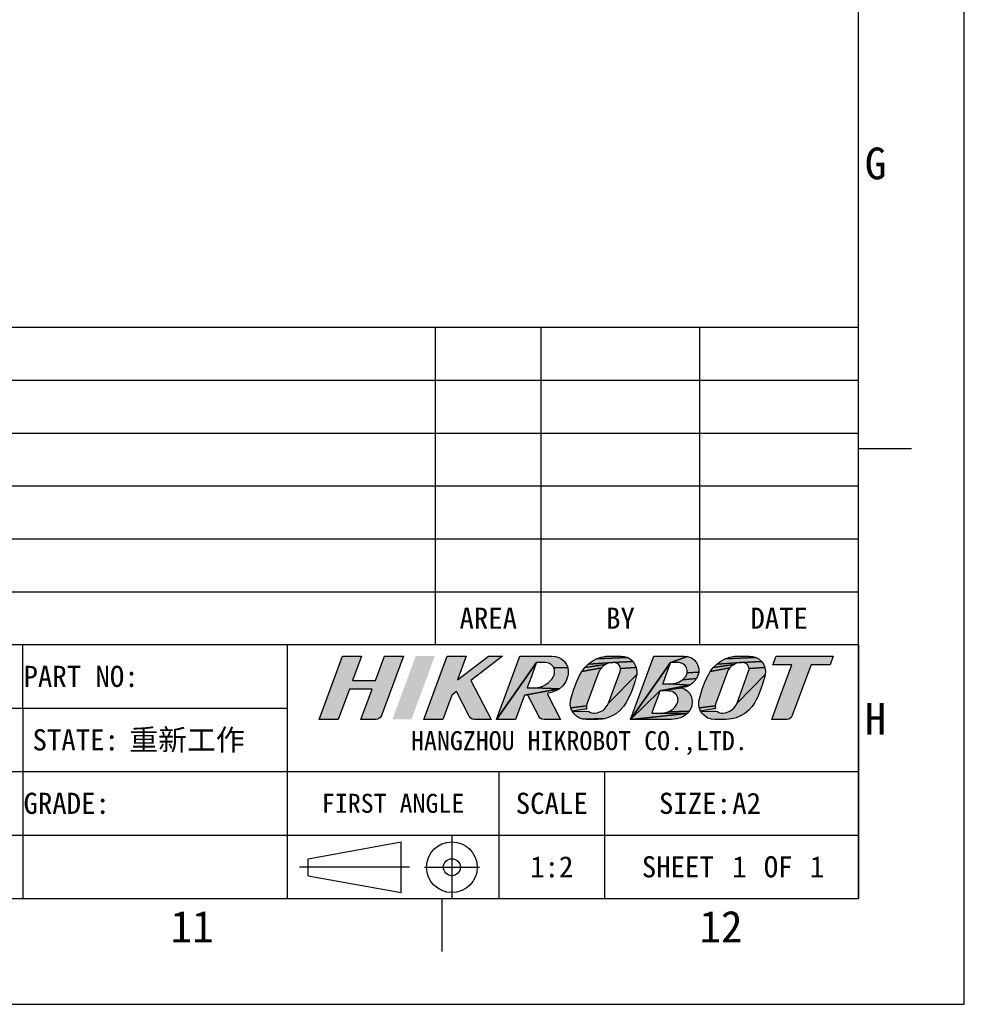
# Model space of a CAD drawing. Header units: millimetres. Extents: x 818 to 1412, y 141 to 561.
# Tile 67 of 86: x 1323 to 1412, y 141 to 234. Entities that reach past the tile are written whole.
import ezdxf
from ezdxf.enums import TextEntityAlignment as Align

# ---------------------------------------------------------------- set-up
doc = ezdxf.new("R2010")
doc.units = ezdxf.units.MM
doc.header["$LTSCALE"] = 61.468
doc.linetypes.add('CENTER', pattern=[0.6, 0.375, -0.075, 0.075, -0.075])
doc.layers.get('0').update_dxf_attribs({"linetype": 'CONTINUOUS'})
doc.layers.add('50_ALL_DETAILS', color=7, linetype='CONTINUOUS')
doc.styles.get("Standard").update_dxf_attribs({"font": 'simfang.ttf'})
doc.styles.add('TEXTSTYLE_2', font='simfang.ttf')
doc.styles.add('TEXTSTYLE_4', font='simfang.ttf')

# ---------------------------------------------------------------- blocks, each defined once
blk = doc.blocks.new('LOGO-R_BL0', base_point=(557.313, 29.925))
for color, points in [(1, [(536.178, 30.611), (538.323, 30.611), (539.174, 32.919), (540.975, 32.919), (538.9, 27.289), (538.9, 27.291), (538.897, 27.285), (538.785, 27.108), (538.752, 27.075), (538.574, 26.964), (538.372, 26.925), (536.964, 26.925), (538.021, 29.792), (535.876, 29.792), (534.819, 26.925), (533.018, 26.925), (535.228, 32.919), (537.029, 32.919)]), (1, [(549.262, 26.925), (547.703, 26.925), (547.503, 26.962), (547.482, 26.971), (547.31, 27.086), (547.192, 27.252), (545.997, 29.569), (545.548, 29.224), (544.7, 26.925), (542.899, 26.925), (545.109, 32.919), (546.91, 32.919), (546.079, 30.665), (549.015, 32.919), (550.359, 32.919), (547.359, 30.615)]), (8, [(553.556, 32.312), (549.77, 26.925), (551.98, 32.919), (552.229, 32.919), (552.418, 32.919), (554.099, 32.919), (554.882, 32.919), (555.041, 32.919), (555.365, 32.889), (555.677, 32.789), (555.678, 32.788), (555.96, 32.623), (556.198, 32.401), (556.382, 32.133), (556.505, 31.83), (555.196, 31.802), (555.119, 31.937), (555.02, 32.056), (554.9, 32.155), (554.856, 32.184), (554.716, 32.252), (554.567, 32.295), (554.413, 32.309), (554.143, 32.312), (554.064, 32.312)]), (8, [(562.177, 32.783), (562.452, 32.619), (562.684, 32.401), (560.777, 32.312), (558.452, 32.166), (558.832, 32.444), (559.236, 32.658), (562.151, 32.795)]), (8, [(561.528, 32.919), (561.845, 32.891), (562.151, 32.795), (559.236, 32.658), (559.673, 32.815), (559.693, 32.82), (560.125, 32.902), (560.355, 32.918), (560.47, 32.919), (560.585, 32.919)]), (8, [(566.452, 32.922), (567.536, 32.925), (567.841, 32.889), (566.223, 32.315), (562.437, 26.927), (564.646, 32.921), (566.091, 32.922), (566.275, 32.922)]), (8, [(566.223, 32.315), (567.841, 32.889), (568.133, 32.785), (568.205, 32.747), (568.456, 32.565), (568.659, 32.333), (568.806, 32.06), (568.82, 32.024), (568.894, 31.723), (568.898, 31.413), (567.793, 31.327), (567.806, 31.467), (567.803, 31.546), (567.778, 31.685), (567.73, 31.817), (567.66, 31.939), (567.568, 32.051), (567.458, 32.145), (567.334, 32.221), (567.238, 32.261), (567.098, 32.298), (566.954, 32.311), (566.684, 32.314), (566.591, 32.315), (566.407, 32.315)]), (8, [(574.326, 32.785), (574.601, 32.621), (574.834, 32.403), (572.927, 32.315), (570.602, 32.168), (570.982, 32.447), (571.385, 32.66), (574.3, 32.797)]), (8, [(573.677, 32.921), (573.995, 32.893), (574.3, 32.797), (571.385, 32.66), (571.822, 32.817), (571.837, 32.821), (572.274, 32.904), (572.504, 32.92), (572.619, 32.921), (572.735, 32.921)]), (8, [(576.21, 32.921), (578.009, 32.921), (581.608, 32.921), (581.306, 32.101), (579.508, 32.101), (579.389, 31.779), (577.737, 27.298), (577.735, 27.293), (577.64, 27.129), (577.494, 27.005), (577.398, 26.96), (577.211, 26.927), (577.203, 26.927), (575.799, 26.927), (576.543, 28.944), (577.707, 32.101), (575.907, 32.101)]), (8, [(553.141, 29.92), (553.327, 29.921), (553.358, 29.921), (555.721, 29.83), (552.418, 29.224), (551.571, 26.925), (549.77, 26.925), (553.556, 32.312), (553.5, 32.161), (553.443, 32.004), (553.07, 30.993), (552.861, 30.424), (552.747, 30.116), (552.675, 29.92), (552.944, 29.92)]), (8, [(556.505, 31.828), (556.558, 31.506), (556.54, 31.181), (556.518, 31.062), (556.401, 30.676), (556.321, 30.504), (556.228, 30.346), (556.003, 30.067), (555.721, 29.83), (553.358, 29.921), (553.572, 29.933), (553.814, 29.974), (554.048, 30.041), (554.269, 30.134), (554.477, 30.251), (554.505, 30.27), (554.693, 30.412), (554.86, 30.573), (555.005, 30.751), (555.125, 30.942), (555.22, 31.145), (555.26, 31.295), (555.273, 31.45), (555.271, 31.501), (555.247, 31.655), (555.196, 31.802), (556.505, 31.83)]), (8, [(559.542, 31.606), (559.425, 31.367), (558.325, 28.369), (558.289, 28.207), (556.793, 28.031), (556.743, 28.347), (556.762, 28.665), (556.808, 28.866), (556.837, 28.985), (557.075, 29.787), (557.362, 30.532), (557.625, 31.083), (557.833, 31.458), (559.694, 31.815)]), (8, [(559.878, 31.992), (559.694, 31.815), (557.833, 31.458), (558.118, 31.836), (560.09, 32.133)]), (8, [(560.328, 32.235), (560.09, 32.133), (558.118, 31.836), (558.452, 32.166), (560.777, 32.312), (560.587, 32.296)]), (8, [(562.995, 31.815), (563.045, 31.499), (563.027, 31.181), (560.363, 28.478), (561.463, 31.476), (561.499, 31.639), (561.499, 31.737), (562.987, 31.843)]), (8, [(560.873, 32.313), (560.777, 32.312), (562.684, 32.401), (562.865, 32.139), (562.987, 31.843), (561.499, 31.737), (561.464, 31.901), (561.387, 32.049), (561.274, 32.171), (561.131, 32.259), (561.039, 32.292)]), (8, [(565.806, 30.302), (565.899, 30.302), (566.178, 30.305), (568.049, 30.175), (565.23, 29.621), (562.437, 26.927), (566.223, 32.315), (566.109, 32.006), (565.527, 30.426), (565.482, 30.302), (565.622, 30.302)]), (8, [(571.691, 31.608), (571.575, 31.369), (570.475, 28.372), (570.439, 28.209), (568.943, 28.033), (568.893, 28.349), (568.912, 28.667), (568.957, 28.868), (568.987, 28.985), (569.224, 29.789), (569.512, 30.534), (569.775, 31.086), (569.983, 31.46), (571.843, 31.817)]), (8, [(572.027, 31.994), (571.843, 31.817), (569.983, 31.46), (570.267, 31.838), (572.24, 32.135)]), (8, [(572.478, 32.237), (572.24, 32.135), (570.267, 31.838), (570.602, 32.168), (572.927, 32.315), (572.737, 32.298)]), (8, [(575.145, 31.818), (575.195, 31.501), (575.176, 31.183), (572.513, 28.48), (573.613, 31.478), (573.649, 31.641), (573.649, 31.739), (575.137, 31.845)]), (8, [(573.023, 32.315), (572.927, 32.315), (574.834, 32.403), (575.015, 32.141), (575.137, 31.845), (573.649, 31.739), (573.614, 31.903), (573.537, 32.051), (573.424, 32.173), (573.343, 32.23), (573.188, 32.294)]), (8, [(562.044, 28.534), (561.783, 28.145), (561.47, 27.8), (561.109, 27.504), (560.709, 27.262), (560.277, 27.081), (560.035, 27.01), (557.943, 26.956), (557.637, 27.052), (557.612, 27.063), (557.337, 27.227), (557.104, 27.445), (556.923, 27.708), (558.512, 27.676), (558.654, 27.587), (558.744, 27.554), (558.91, 27.532), (559.01, 27.532), (559.28, 27.562), (559.459, 27.609), (559.697, 27.712), (559.91, 27.853), (560.094, 28.029), (560.246, 28.239), (560.363, 28.478), (563.027, 31.181), (562.981, 30.98), (562.848, 30.484), (562.776, 30.249), (562.499, 29.487), (562.285, 29.005), (562.166, 28.768)]), (8, [(568.632, 30.724), (568.551, 30.617), (568.299, 30.355), (568.049, 30.175), (566.178, 30.305), (566.213, 30.306), (566.459, 30.321), (566.562, 30.334), (566.756, 30.372), (566.878, 30.408), (567.05, 30.478), (567.213, 30.569), (567.366, 30.682), (567.37, 30.685), (568.683, 30.797)]), (8, [(568.894, 31.374), (568.821, 31.074), (568.683, 30.797), (567.37, 30.685), (567.507, 30.817), (567.632, 30.968), (567.697, 31.063), (567.757, 31.191), (567.793, 31.327), (568.898, 31.413)]), (8, [(574.194, 28.536), (573.932, 28.147), (573.619, 27.802), (573.258, 27.505), (572.857, 27.263), (572.426, 27.082), (572.185, 27.012), (571.751, 26.94), (571.501, 26.929), (570.41, 26.929), (570.093, 26.958), (569.788, 27.054), (569.762, 27.065), (569.487, 27.229), (569.254, 27.447), (569.073, 27.709), (570.661, 27.678), (570.804, 27.589), (570.894, 27.557), (571.06, 27.534), (571.16, 27.534), (571.43, 27.564), (571.608, 27.611), (571.846, 27.713), (572.059, 27.854), (572.243, 28.031), (572.396, 28.241), (572.513, 28.48), (575.176, 31.183), (575.13, 30.982), (574.998, 30.487), (574.929, 30.262), (574.649, 29.49), (574.434, 29.007), (574.316, 28.771)]), (8, [(554.59, 29.324), (555.828, 26.925), (554.27, 26.925), (554.075, 26.959), (554.069, 26.962), (553.897, 27.065), (553.774, 27.22), (553.763, 27.241), (553.452, 27.845), (552.741, 29.224), (552.708, 29.224), (552.418, 29.224), (555.721, 29.83), (555.373, 29.631), (554.944, 29.468), (554.565, 29.372)]), (8, [(567.356, 29.935), (567.288, 29.924), (567.285, 29.924), (565.23, 29.621), (568.049, 30.175), (567.724, 30.028)]), (8, [(565.23, 29.621), (567.285, 29.924), (567.569, 29.807), (567.804, 29.642), (568.015, 29.413), (568.17, 29.142), (568.255, 28.877), (568.287, 28.565), (568.249, 28.253), (568.199, 28.084), (568.058, 27.805), (568.003, 27.727), (566.014, 27.651), (566.185, 27.728), (566.346, 27.827), (566.499, 27.951), (566.502, 27.954), (566.641, 28.099), (566.765, 28.264), (566.824, 28.358), (566.886, 28.49), (566.924, 28.629), (566.937, 28.774), (566.934, 28.845), (566.91, 28.989), (566.86, 29.126), (566.788, 29.251), (566.695, 29.363), (566.581, 29.459), (566.453, 29.534), (566.379, 29.565), (566.235, 29.604), (566.087, 29.618), (565.818, 29.621), (565.541, 29.621)]), (8, [(565.032, 27.534), (565.311, 27.537), (565.341, 27.538), (567.798, 27.5), (562.437, 26.927), (565.23, 29.621), (565.117, 29.313), (564.535, 27.733), (564.462, 27.534), (564.755, 27.534)]), (8, [(558.298, 28.039), (558.323, 27.947), (556.923, 27.708), (556.801, 28.004), (556.793, 28.031), (558.289, 28.207)]), (8, [(570.438, 28.113), (570.472, 27.949), (569.073, 27.709), (568.951, 28.005), (568.943, 28.033), (570.439, 28.209)]), (8, [(559.793, 26.961), (559.352, 26.927), (558.26, 26.927), (557.943, 26.956), (560.035, 27.01)]), (8, [(566.082, 26.927), (565.93, 26.927), (562.437, 26.927), (567.798, 27.5), (567.771, 27.475), (567.481, 27.254), (567.162, 27.095), (566.804, 26.993), (566.731, 26.979), (566.332, 26.936), (566.163, 26.929)]), (8, [(567.974, 27.689), (567.798, 27.5), (565.341, 27.538), (565.592, 27.555), (565.693, 27.569), (565.889, 27.61), (566.014, 27.651), (568.003, 27.727)])]:
    blk.add_hatch(color=color).paths.add_polyline_path(points)
at = {"color": 1}
for points in [[(536.178, 30.611), (538.323, 30.611), (539.174, 32.919), (540.975, 32.919), (538.9, 27.289), (538.9, 27.291), (538.897, 27.285), (538.785, 27.108), (538.752, 27.075), (538.574, 26.964), (538.372, 26.925), (536.964, 26.925), (538.021, 29.792), (535.876, 29.792), (534.819, 26.925), (533.018, 26.925), (535.228, 32.919), (537.029, 32.919), (536.178, 30.611)], [(549.262, 26.925), (547.703, 26.925), (547.503, 26.962), (547.482, 26.971), (547.31, 27.086), (547.192, 27.252), (545.997, 29.569), (545.548, 29.224), (544.7, 26.925), (542.899, 26.925), (545.109, 32.919), (546.91, 32.919), (546.079, 30.665), (549.015, 32.919), (550.359, 32.919), (547.359, 30.615), (549.262, 26.925)]]:
    blk.add_lwpolyline(points, dxfattribs=at)
at = {"color": 8}
for points in [[(553.556, 32.312), (549.77, 26.925), (551.98, 32.919), (552.229, 32.919), (552.418, 32.919), (554.099, 32.919), (554.882, 32.919), (555.041, 32.919), (555.365, 32.889), (555.677, 32.789), (555.678, 32.788), (555.96, 32.623), (556.198, 32.401), (556.382, 32.133), (556.505, 31.83), (555.196, 31.802), (555.119, 31.937), (555.02, 32.056), (554.9, 32.155), (554.856, 32.184), (554.716, 32.252), (554.567, 32.295), (554.413, 32.309), (554.143, 32.312), (554.064, 32.312), (553.556, 32.312)], [(562.177, 32.783), (562.452, 32.619), (562.684, 32.401), (560.777, 32.312), (558.452, 32.166), (558.832, 32.444), (559.236, 32.658), (562.151, 32.795), (562.177, 32.783)], [(561.528, 32.919), (561.845, 32.891), (562.151, 32.795), (559.236, 32.658), (559.673, 32.815), (559.693, 32.82), (560.125, 32.902), (560.355, 32.918), (560.47, 32.919), (560.585, 32.919), (561.528, 32.919)], [(566.452, 32.922), (567.536, 32.925), (567.841, 32.889), (566.223, 32.315), (562.437, 26.927), (564.646, 32.921), (566.091, 32.922), (566.275, 32.922), (566.452, 32.922)], [(566.223, 32.315), (567.841, 32.889), (568.133, 32.785), (568.205, 32.747), (568.456, 32.565), (568.659, 32.333), (568.806, 32.06), (568.82, 32.024), (568.894, 31.723), (568.898, 31.413), (567.793, 31.327), (567.806, 31.467), (567.803, 31.546), (567.778, 31.685), (567.73, 31.817), (567.66, 31.939), (567.568, 32.051), (567.458, 32.145), (567.334, 32.221), (567.238, 32.261), (567.098, 32.298), (566.954, 32.311), (566.684, 32.314), (566.591, 32.315), (566.407, 32.315), (566.223, 32.315)], [(574.326, 32.785), (574.601, 32.621), (574.834, 32.403), (572.927, 32.315), (570.602, 32.168), (570.982, 32.447), (571.385, 32.66), (574.3, 32.797), (574.326, 32.785)], [(573.677, 32.921), (573.995, 32.893), (574.3, 32.797), (571.385, 32.66), (571.822, 32.817), (571.837, 32.821), (572.274, 32.904), (572.504, 32.92), (572.619, 32.921), (572.735, 32.921), (573.677, 32.921)], [(576.21, 32.921), (578.009, 32.921), (581.608, 32.921), (581.306, 32.101), (579.508, 32.101), (579.389, 31.779), (577.737, 27.298), (577.735, 27.293), (577.64, 27.129), (577.494, 27.005), (577.398, 26.96), (577.211, 26.927), (577.203, 26.927), (575.799, 26.927), (576.543, 28.944), (577.707, 32.101), (575.907, 32.101), (576.21, 32.921)], [(553.141, 29.92), (553.327, 29.921), (553.358, 29.921), (555.721, 29.83), (552.418, 29.224), (551.571, 26.925), (549.77, 26.925), (553.556, 32.312), (553.5, 32.161), (553.443, 32.004), (553.07, 30.993), (552.861, 30.424), (552.747, 30.116), (552.675, 29.92), (552.944, 29.92), (553.141, 29.92)], [(556.505, 31.828), (556.558, 31.506), (556.54, 31.181), (556.518, 31.062), (556.401, 30.676), (556.321, 30.504), (556.228, 30.346), (556.003, 30.067), (555.721, 29.83), (553.358, 29.921), (553.572, 29.933), (553.814, 29.974), (554.048, 30.041), (554.269, 30.134), (554.477, 30.251), (554.505, 30.27), (554.693, 30.412), (554.86, 30.573), (555.005, 30.751), (555.125, 30.942), (555.22, 31.145), (555.26, 31.295), (555.273, 31.45), (555.271, 31.501), (555.247, 31.655), (555.196, 31.802), (556.505, 31.83), (556.505, 31.828)], [(559.542, 31.606), (559.425, 31.367), (558.325, 28.369), (558.289, 28.207), (556.793, 28.031), (556.743, 28.347), (556.762, 28.665), (556.808, 28.866), (556.837, 28.985), (557.075, 29.787), (557.362, 30.532), (557.625, 31.083), (557.833, 31.458), (559.694, 31.815), (559.542, 31.606)], [(559.878, 31.992), (559.694, 31.815), (557.833, 31.458), (558.118, 31.836), (560.09, 32.133), (559.878, 31.992)], [(560.328, 32.235), (560.09, 32.133), (558.118, 31.836), (558.452, 32.166), (560.777, 32.312), (560.587, 32.296), (560.328, 32.235)], [(562.995, 31.815), (563.045, 31.499), (563.027, 31.181), (560.363, 28.478), (561.463, 31.476), (561.499, 31.639), (561.499, 31.737), (562.987, 31.843), (562.995, 31.815)], [(560.873, 32.313), (560.777, 32.312), (562.684, 32.401), (562.865, 32.139), (562.987, 31.843), (561.499, 31.737), (561.464, 31.901), (561.387, 32.049), (561.274, 32.171), (561.131, 32.259), (561.039, 32.292), (560.873, 32.313)], [(565.806, 30.302), (565.899, 30.302), (566.178, 30.305), (568.049, 30.175), (565.23, 29.621), (562.437, 26.927), (566.223, 32.315), (566.109, 32.006), (565.527, 30.426), (565.482, 30.302), (565.622, 30.302), (565.806, 30.302)], [(571.691, 31.608), (571.575, 31.369), (570.475, 28.372), (570.439, 28.209), (568.943, 28.033), (568.893, 28.349), (568.912, 28.667), (568.957, 28.868), (568.987, 28.985), (569.224, 29.789), (569.512, 30.534), (569.775, 31.086), (569.983, 31.46), (571.843, 31.817), (571.691, 31.608)], [(572.027, 31.994), (571.843, 31.817), (569.983, 31.46), (570.267, 31.838), (572.24, 32.135), (572.027, 31.994)], [(572.478, 32.237), (572.24, 32.135), (570.267, 31.838), (570.602, 32.168), (572.927, 32.315), (572.737, 32.298), (572.478, 32.237)], [(575.145, 31.818), (575.195, 31.501), (575.176, 31.183), (572.513, 28.48), (573.613, 31.478), (573.649, 31.641), (573.649, 31.739), (575.137, 31.845), (575.145, 31.818)], [(573.023, 32.315), (572.927, 32.315), (574.834, 32.403), (575.015, 32.141), (575.137, 31.845), (573.649, 31.739), (573.614, 31.903), (573.537, 32.051), (573.424, 32.173), (573.343, 32.23), (573.188, 32.294), (573.023, 32.315)], [(562.044, 28.534), (561.783, 28.145), (561.47, 27.8), (561.109, 27.504), (560.709, 27.262), (560.277, 27.081), (560.035, 27.01), (557.943, 26.956), (557.637, 27.052), (557.612, 27.063), (557.337, 27.227), (557.104, 27.445), (556.923, 27.708), (558.512, 27.676), (558.654, 27.587), (558.744, 27.554), (558.91, 27.532), (559.01, 27.532), (559.28, 27.562), (559.459, 27.609), (559.697, 27.712), (559.91, 27.853), (560.094, 28.029), (560.246, 28.239), (560.363, 28.478), (563.027, 31.181), (562.981, 30.98), (562.848, 30.484), (562.776, 30.249), (562.499, 29.487), (562.285, 29.005), (562.166, 28.768), (562.044, 28.534)], [(568.632, 30.724), (568.551, 30.617), (568.299, 30.355), (568.049, 30.175), (566.178, 30.305), (566.213, 30.306), (566.459, 30.321), (566.562, 30.334), (566.756, 30.372), (566.878, 30.408), (567.05, 30.478), (567.213, 30.569), (567.366, 30.682), (567.37, 30.685), (568.683, 30.797), (568.632, 30.724)], [(568.894, 31.374), (568.821, 31.074), (568.683, 30.797), (567.37, 30.685), (567.507, 30.817), (567.632, 30.968), (567.697, 31.063), (567.757, 31.191), (567.793, 31.327), (568.898, 31.413), (568.894, 31.374)], [(574.194, 28.536), (573.932, 28.147), (573.619, 27.802), (573.258, 27.505), (572.857, 27.263), (572.426, 27.082), (572.185, 27.012), (571.751, 26.94), (571.501, 26.929), (570.41, 26.929), (570.093, 26.958), (569.788, 27.054), (569.762, 27.065), (569.487, 27.229), (569.254, 27.447), (569.073, 27.709), (570.661, 27.678), (570.804, 27.589), (570.894, 27.557), (571.06, 27.534), (571.16, 27.534), (571.43, 27.564), (571.608, 27.611), (571.846, 27.713), (572.059, 27.854), (572.243, 28.031), (572.396, 28.241), (572.513, 28.48), (575.176, 31.183), (575.13, 30.982), (574.998, 30.487), (574.929, 30.262), (574.649, 29.49), (574.434, 29.007), (574.316, 28.771), (574.194, 28.536)], [(554.59, 29.324), (555.828, 26.925), (554.27, 26.925), (554.075, 26.959), (554.069, 26.962), (553.897, 27.065), (553.774, 27.22), (553.763, 27.241), (553.452, 27.845), (552.741, 29.224), (552.708, 29.224), (552.418, 29.224), (555.721, 29.83), (555.373, 29.631), (554.944, 29.468), (554.565, 29.372), (554.59, 29.324)], [(567.356, 29.935), (567.288, 29.924), (567.285, 29.924), (565.23, 29.621), (568.049, 30.175), (567.724, 30.028), (567.356, 29.935)], [(565.23, 29.621), (567.285, 29.924), (567.569, 29.807), (567.804, 29.642), (568.015, 29.413), (568.17, 29.142), (568.255, 28.877), (568.287, 28.565), (568.249, 28.253), (568.199, 28.084), (568.058, 27.805), (568.003, 27.727), (566.014, 27.651), (566.185, 27.728), (566.346, 27.827), (566.499, 27.951), (566.502, 27.954), (566.641, 28.099), (566.765, 28.264), (566.824, 28.358), (566.886, 28.49), (566.924, 28.629), (566.937, 28.774), (566.934, 28.845), (566.91, 28.989), (566.86, 29.126), (566.788, 29.251), (566.695, 29.363), (566.581, 29.459), (566.453, 29.534), (566.379, 29.565), (566.235, 29.604), (566.087, 29.618), (565.818, 29.621), (565.541, 29.621), (565.23, 29.621)], [(565.032, 27.534), (565.311, 27.537), (565.341, 27.538), (567.798, 27.5), (562.437, 26.927), (565.23, 29.621), (565.117, 29.313), (564.535, 27.733), (564.462, 27.534), (564.755, 27.534), (565.032, 27.534)], [(558.298, 28.039), (558.323, 27.947), (556.923, 27.708), (556.801, 28.004), (556.793, 28.031), (558.289, 28.207), (558.298, 28.039)], [(570.438, 28.113), (570.472, 27.949), (569.073, 27.709), (568.951, 28.005), (568.943, 28.033), (570.439, 28.209), (570.438, 28.113)], [(559.793, 26.961), (559.352, 26.927), (558.26, 26.927), (557.943, 26.956), (560.035, 27.01), (559.793, 26.961)], [(566.082, 26.927), (565.93, 26.927), (562.437, 26.927), (567.798, 27.5), (567.771, 27.475), (567.481, 27.254), (567.162, 27.095), (566.804, 26.993), (566.731, 26.979), (566.332, 26.936), (566.163, 26.929), (566.082, 26.927)], [(567.974, 27.689), (567.798, 27.5), (565.341, 27.538), (565.592, 27.555), (565.693, 27.569), (565.889, 27.61), (566.014, 27.651), (568.003, 27.727), (567.974, 27.689)]]:
    blk.add_lwpolyline(points, dxfattribs=at)
at = {"color": 1}
blk.add_solid([(543.947, 32.919), (541.733, 26.925), (542.142, 32.919), (539.929, 26.925)], dxfattribs=at)
at = {"color": 8}
for points in [[(566.814, 32.923), (567.536, 32.925), (566.452, 32.922)], [(558.399, 27.798), (558.512, 27.676), (558.323, 27.947), (556.923, 27.708)], [(570.549, 27.8), (570.661, 27.678), (570.472, 27.949), (569.073, 27.709)]]:
    blk.add_solid(points, dxfattribs=at)

msp = doc.modelspace()

# ---------------------------------------------------------------- linework, layer by layer
at = {"color": 7}
for p, q in [((1412.4847, 140.8556), (1412.4847, 560.8556)), ((1402.4847, 150.8556), (1402.4847, 550.8556)), ((1222.4847, 204.8556), (1402.4847, 204.8556)), ((1362.4847, 174.8556), (1362.4847, 204.8556)), ((1372.4847, 174.8556), (1372.4847, 204.8556)), ((1387.4847, 174.8556), (1387.4847, 204.8556)), ((1402.4847, 174.8556), (1402.4847, 204.8556)), ((1222.4847, 199.8556), (1402.4847, 199.8556)), ((1222.4847, 194.8556), (1402.4847, 194.8556)), ((1407.4847, 193.3549), (1402.4847, 193.3549)), ((1222.4847, 189.8556), (1402.4847, 189.8556)), ((1222.4847, 184.8556), (1402.4847, 184.8556)), ((1222.4847, 179.8556), (1402.4847, 179.8556)), ((1222.4847, 174.8556), (1402.4847, 174.8556)), ((1222.4863, 174.8568), (1402.4863, 174.8568)), ((1323.4914, 168.8697), (1323.4914, 174.8442)), ((1348.4863, 174.8568), (1348.4863, 150.8568)), ((1402.4863, 174.8568), (1402.4863, 150.8568)), ((1222.4863, 168.8568), (1348.4863, 168.8568)), ((1323.4863, 168.8568), (1323.4863, 150.8568)), ((1222.4863, 162.8568), (1402.4863, 162.8568)), ((1368.4863, 162.8568), (1368.4863, 150.8568)), ((1378.4863, 162.8568), (1378.4863, 150.8568)), ((1222.4863, 156.8568), (1402.4863, 156.8568)), ((1350.4434, 154.6131), (1359.2433, 156.2131)), ((1359.2433, 151.4132), (1359.2433, 156.2131)), ((1350.4434, 153.0131), (1350.4434, 154.6131)), ((1350.4434, 153.0131), (1359.2433, 151.4132)), ((843.4847, 150.8556), (1402.4847, 150.8556)), ((1222.4863, 150.8568), (1402.4863, 150.8568)), ((1363.122, 145.8557), (1363.122, 150.8556)), ((818.4847, 140.8556), (1412.4847, 140.8556))]:
    msp.add_line(p, q, dxfattribs=at)
at = {"color": 1, "linetype": 'CENTER'}
for p, q in [((1364.0426, 156.763), (1364.0426, 150.8637)), ((1360.0433, 153.8131), (1349.6434, 153.8131)), ((1366.6502, 153.8029), (1361.4662, 153.8029))]:
    msp.add_line(p, q, dxfattribs=at)
at = {"color": 7}
for radius in [2.4, 0.8]:
    msp.add_circle((1364.0432, 153.8131), radius, dxfattribs=at)

# ---------------------------------------------------------------- block references
at = {"color": 4}
msp.add_blockref('LOGO-R_BL0', (1375.7979, 170.7804), dxfattribs=at)

# ---------------------------------------------------------------- texts
at = {"color": 3}
for s, height, style, p in [('G', 3, 'TEXTSTYLE_2', (1403.0735, 218.8494)), ('H', 3, 'TEXTSTYLE_2', (1403.0735, 166.3494)), ('11', 2.99996, 'TEXTSTYLE_4', (1337.441, 146.7027)), ('12', 2.99996, 'TEXTSTYLE_4', (1387.441, 146.7027))]:
    msp.add_text(s, height=height, dxfattribs=dict(at, style=style)).set_placement(p)
at = {"layer": '50_ALL_DETAILS', "color": 3}
for s, height, p in [('AREA', 2, (1367.4847, 176.3556)), ('BY', 2, (1379.9847, 176.3556)), ('DATE', 2, (1394.9847, 176.3556)), ('STATE:', 2, (1328.4863, 164.8568)), (' HANGZHOU HIKROBOT CO.,LTD.', 1.8, (1375.4863, 164.8787)), ('FIRST ANGLE', 1.8, (1358.4863, 158.9568)), ('SCALE', 2, (1373.4863, 158.8568))]:
    msp.add_text(s, height=height, dxfattribs=at).set_placement(p, align=Align.CENTER)
for s, p in [('PART NO: ', (1323.5488, 170.8568)), ('GRADE:', (1323.5488, 158.8568))]:
    msp.add_text(s, height=2, dxfattribs=at).set_placement(p)
at = {"layer": '50_ALL_DETAILS', "color": 7}
for s, p in [('重新工作', (1333.5488, 164.8568)), ('A2', (1390.5488, 158.8568))]:
    msp.add_text(s, height=2, dxfattribs=at).set_placement(p)
at = {"layer": '50_ALL_DETAILS', "color": 3}
msp.add_text('SIZE:', height=2, dxfattribs=at).set_placement((1390.4238, 158.8568), align=Align.RIGHT)
at = {"layer": '50_ALL_DETAILS', "color": 7}
for s, p in [('1:2', (1373.4863, 152.8568)), ('SHEET ', (1386.08, 152.8568)), ('1', (1391.2206, 152.8568)), (' OF ', (1394.8925, 152.8568)), ('1', (1398.5644, 152.8568))]:
    msp.add_text(s, height=2, dxfattribs=at).set_placement(p, align=Align.CENTER)

doc.saveas('drawing.dxf')
